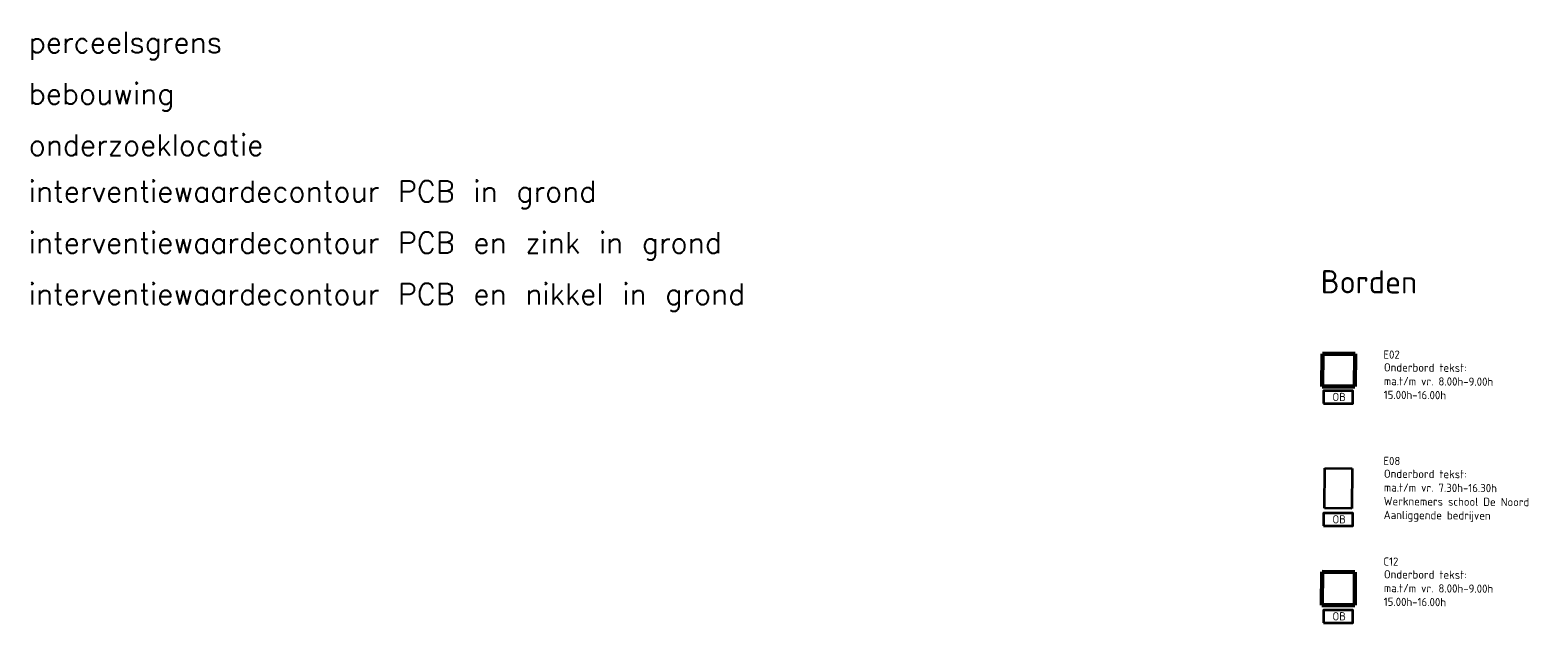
# Model space of a CAD drawing. Header units: metres. Extents: x 100797 to 101486, y 431104 to 431509.
# Tile 33 of 35: x 101415 to 101486, y 431160 to 431188. Entities that reach past the tile are written whole.
import ezdxf

# ---------------------------------------------------------------- set-up
doc = ezdxf.new("R2010")
doc.units = ezdxf.units.M
doc.linetypes.add('BORDER', pattern=[44.45, 12.7, -6.35, 12.7, -6.35, 0, -6.35])
doc.layers.add('AR_ONDERZOEKSLOKATIE', color=3, linetype='BORDER', lineweight=50)
doc.layers.add('N-XX-AL-T25', color=7, linetype='CONTINUOUS', lineweight=25)
doc.layers.add('N-FIETSEN-OPSTEL-PLAATS', color=7, linetype='CONTINUOUS', lineweight=60, true_color=0x2d53b4)
doc.layers.add('N-ONDERBORD', color=7, linetype='CONTINUOUS', lineweight=35, true_color=0x000000)
doc.styles.add('NLCS-ISO 2.5', font='txt', dxfattribs={"height": 2.5})
doc.styles.get("Standard").update_dxf_attribs({"font": 'txt.shx', "height": 2.5})
picture_1 = doc.add_image_def('image3.jpg', size_in_pixel=(134, 135))
picture_2 = doc.add_image_def('image2.jpg', size_in_pixel=(200, 199))
picture_3 = doc.add_image_def('image4.jpg', size_in_pixel=(92, 135))

msp = doc.modelspace()

# ---------------------------------------------------------------- linework, layer by layer
at = {"layer": 'N-ONDERBORD'}
for points in [[(101476.157, 431170.551), (101477.549, 431170.547), (101477.551, 431171.145), (101476.158, 431171.149)], [(101476.159, 431164.725), (101477.551, 431164.722), (101477.553, 431165.32), (101476.16, 431165.323)], [(101476.16, 431160.106), (101477.553, 431160.103), (101477.554, 431160.701), (101476.162, 431160.704)]]:
    msp.add_lwpolyline(points, close=True, dxfattribs=at)

# ---------------------------------------------------------------- texts
at = {"layer": 'AR_ONDERZOEKSLOKATIE', "linetype": 'Continuous', "lineweight": 13}
for s, p in [('perceelsgrens', (101414.435, 431187.239)), ('bebouwing', (101414.435, 431184.795)), ('onderzoeklocatie', (101414.435, 431182.352)), ('interventiewaardecontour PCB in grond', (101414.435, 431180.145)), ('interventiewaardecontour PCB en zink in grond', (101414.435, 431177.702)), ('interventiewaardecontour PCB en nikkel in grond', (101414.435, 431175.259))]:
    msp.add_text(s, height=1, dxfattribs=at).set_placement(p)
at = {"layer": 'N-XX-AL-T25', "attachment_point": 1, "style": 'NLCS-ISO 2.5'}
for s, insert, char_height, width, rotation in [('Borden', (101476.028, 431176.899), 1.1057, 1.70217, 359.8589), ('E02', (101479.014, 431173.075), 0.3924, 0.60416, 359.62306), ('Onderbord tekst:\\Pma.t/m vr. 8.00h-9.00h\\P15.00h-16.00h', (101479.039, 431172.466), 0.39244, 5.48994, 359.62306), ('OB', (101476.583, 431171.056), 0.3924, 0.60416, 359.8589), ('E08', (101479.014, 431168.009), 0.3924, 0.60416, 359.62306), ('Onderbord tekst:\\Pma.t/m vr. 7.30h-16.30h\\PWerknemers school De Noord\\PAanliggende bedrijven', (101479.039, 431167.401), 0.39244, 7.48502, 359.62306), ('OB', (101476.585, 431165.23), 0.3924, 0.60416, 359.8589), ('C12', (101479.014, 431163.218), 0.3924, 0.60416, 359.62306), ('Onderbord tekst:\\Pma.t/m vr. 8.00h-9.00h\\P15.00h-16.00h', (101479.039, 431162.61), 0.39244, 7.48502, 359.62306), ('OB', (101476.586, 431160.611), 0.3924, 0.60416, 359.8589)]:
    msp.add_mtext(s, dxfattribs=dict(at, insert=insert, char_height=char_height, width=width, rotation=rotation))

# ---------------------------------------------------------------- pictures from other files: only their frames are drawn
at = {"layer": 'N-FIETSEN-OPSTEL-PLAATS'}
image = msp.add_image(picture_2, insert=(101476.094, 431171.364), size_in_units=(1.559, 1.551), rotation=-0.32703, dxfattribs=at)
image.dxf.flags = 7
image = msp.add_image(picture_1, insert=(101476.079, 431160.949), size_in_units=(1.567, 1.579), rotation=-0.43389, dxfattribs=at)
image.dxf.flags = 7
at = {"layer": 'N-ONDERBORD'}
image = msp.add_image(picture_3, insert=(101476.206, 431165.563), size_in_units=(1.3, 1.908), rotation=-0.51638, dxfattribs=at)
image.dxf.flags = 7

doc.saveas('drawing.dxf')
